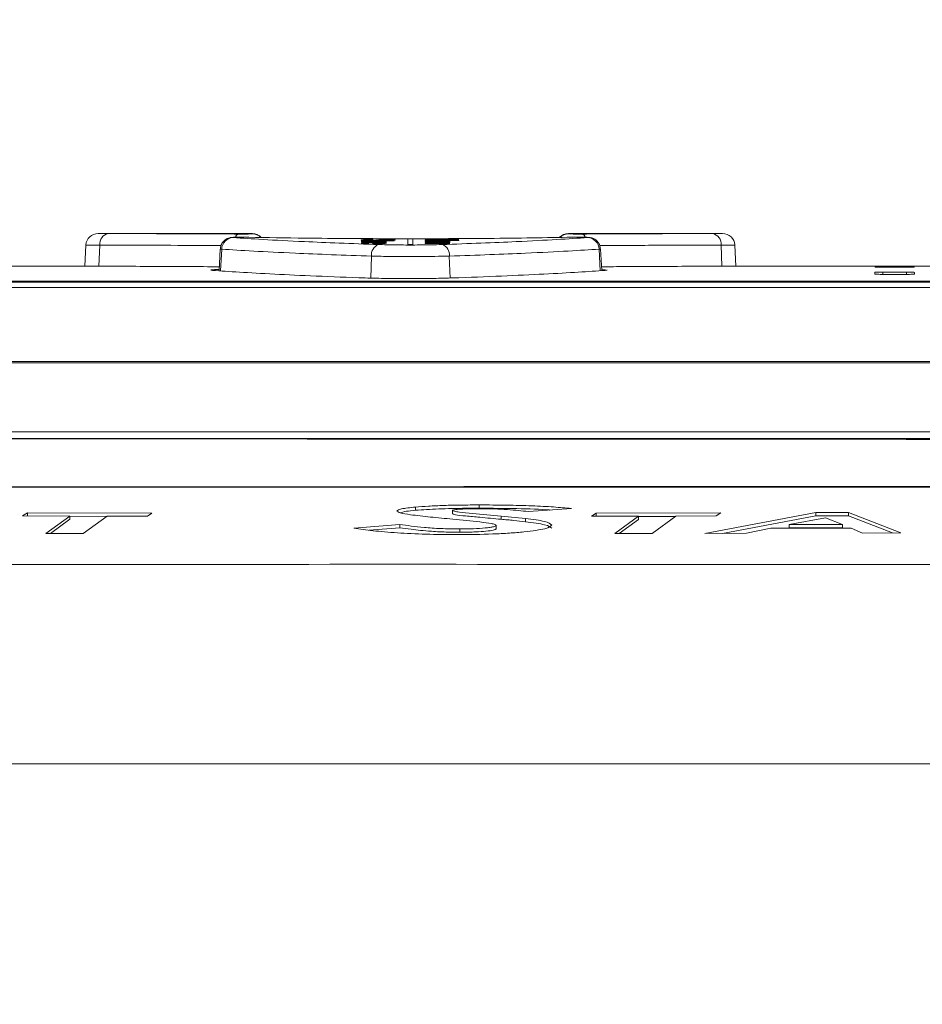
# Model space of a CAD drawing. Header units: millimetres. Extents: x 0 to 2100, y 0 to 1485.
# Tile 61 of 66: x 1555 to 1610, y 480 to 540. Entities that reach past the tile are written whole.
import ezdxf

# ---------------------------------------------------------------- set-up
doc = ezdxf.new("R2010")
doc.units = ezdxf.units.MM
doc.header["$LTSCALE"] = 5
doc.styles.add('SLDTEXTSTYLE1', font='TXT', dxfattribs={"width": 0.75})
doc.dimstyles.new('SLDDIMSTYLE0', dxfattribs={"dimtxt": 12.5, "dimasz": 15, "dimexe": 0, "dimexo": 0.0625, "dimgap": 3.125, "dimtad": 1, "dimdec": 0, "dimrnd": 1e-09, "dimzin": 12, "dimdsep": 46, "dimtxsty": 'SLDTEXTSTYLE1', "dimblk1": 'CLOSED', "dimblk2": 'CLOSED', "dimsah": 1, "dimcen": 0.09, "dimadec": 0, "dimazin": 3, "dimtfac": 1, "dimtofl": 0, "dimtmove": 0, "dimatfit": 3, "dimldrblk": 'CLOSED', "dimfxl": 1, "dimfrac": 2, "dimtolj": 1, "dimtzin": 12, "dimarcsym": 0})

# ---------------------------------------------------------------- blocks, each defined once
blk = doc.blocks.new('_CLOSED')
at = {"color": 0, "linetype": 'ByBlock', "lineweight": -2}
for p, q in [((-1, 0.166667), (0, 0)), ((-1, 0.166667), (-1, -0.166667)), ((0, 0), (-1, -0.166667)), ((0, 0), (-1, 0))]:
    blk.add_line(p, q, dxfattribs=at)
blk = doc.blocks.new('_D_1')
at = {"color": 7, "linetype": 'Continuous', "lineweight": 0}
for p, q in [((1039.244, 346.431), (1039.244, 589.586)), ((1743.54, 289.479), (1743.54, 589.586)), ((1743.54, 584.586), (1039.244, 584.586))]:
    blk.add_line(p, q, dxfattribs=at)
at = {"color": 7, "linetype": 'Continuous', "lineweight": 0, "xscale": 15, "yscale": 15, "rotation": 180}
blk.add_blockref('_CLOSED', (1039.244, 584.586), dxfattribs=at)
at = {"color": 7, "linetype": 'Continuous', "lineweight": 0, "xscale": 15, "yscale": 15}
blk.add_blockref('_CLOSED', (1743.54, 584.586), dxfattribs=at)
at = {"color": 7, "linetype": 'Continuous', "lineweight": 0, "insert": (1377.538, 600.7), "char_height": 12.5, "attachment_point": 1, "style": 'SLDTEXTSTYLE1'}
blk.add_mtext('704', dxfattribs=at)

msp = doc.modelspace()

# ---------------------------------------------------------------- linework, layer by layer
at = {"color": 7, "linetype": 'Continuous', "lineweight": 15}
for p, q in [((1569.081, 527.237), (1559.625, 527.237)), ((1559.903, 527.236), (1560.212, 527.235)), ((1575.786, 526.71), (1577.288, 526.71)), ((1575.786, 526.699), (1575.786, 526.71)), ((1576.584, 526.699), (1575.786, 526.699)), ((1577.051, 526.789), (1576.199, 526.789)), ((1576.208, 526.798), (1577.051, 526.798)), ((1576.497, 526.868), (1576.497, 526.858)), ((1577.051, 526.805), (1577.288, 526.805)), ((1577.051, 526.798), (1577.051, 526.805)), ((1577.051, 526.78), (1577.051, 526.789)), ((1577.288, 526.78), (1577.051, 526.78)), ((1577.288, 526.7), (1577.078, 526.7)), ((1577.261, 526.814), (1577.261, 526.825)), ((1577.288, 526.805), (1577.288, 526.798)), ((1577.288, 526.798), (1577.653, 526.798)), ((1577.288, 526.789), (1577.288, 526.78)), ((1577.803, 526.789), (1577.288, 526.789)), ((1577.288, 526.71), (1577.288, 526.7)), ((1578.643, 526.903), (1578.643, 526.57)), ((1578.943, 526.903), (1578.643, 526.903)), ((1578.943, 526.57), (1578.943, 526.903)), ((1579.71, 526.871), (1581.765, 526.871)), ((1579.71, 526.862), (1579.71, 526.871)), ((1581.449, 526.862), (1579.71, 526.862)), ((1579.71, 526.832), (1579.71, 526.843)), ((1579.71, 526.813), (1581.449, 526.813)), ((1579.71, 526.803), (1579.71, 526.813)), ((1581.765, 526.803), (1579.71, 526.803)), ((1579.71, 526.729), (1581.212, 526.729)), ((1579.71, 526.719), (1579.71, 526.729)), ((1580.515, 526.719), (1579.71, 526.719)), ((1580.395, 526.74), (1580.395, 526.782)), ((1580.632, 526.782), (1580.632, 526.751)), ((1581.212, 526.719), (1581.002, 526.719)), ((1581.212, 526.729), (1581.212, 526.719)), ((1581.765, 526.871), (1581.765, 526.857)), ((1581.765, 526.818), (1581.765, 526.803)), ((1588.505, 527.237), (1588.503, 527.21)), ((1597.96, 527.237), (1588.505, 527.237)), ((1597.374, 527.235), (1597.699, 527.236)), ((1558.85, 526.528), (1558.782, 525.232)), ((1567.105, 526.283), (1567.035, 524.943)), ((1576.471, 526.617), (1576.471, 526.664)), ((1576.708, 526.664), (1576.708, 526.628)), ((1578.643, 526.57), (1578.943, 526.57)), ((1579.71, 526.691), (1580.607, 526.691)), ((1579.71, 526.68), (1579.71, 526.691)), ((1580.629, 526.68), (1579.71, 526.68)), ((1579.71, 526.625), (1579.956, 526.625)), ((1579.71, 526.614), (1579.71, 526.625)), ((1581.212, 526.614), (1579.71, 526.614)), ((1580.286, 526.665), (1581.212, 526.665)), ((1581.212, 526.654), (1580.395, 526.654)), ((1580.423, 526.625), (1581.212, 526.625)), ((1581.212, 526.665), (1581.212, 526.654)), ((1581.212, 526.625), (1581.212, 526.614)), ((1590.55, 524.956), (1590.48, 526.283)), ((1598.804, 525.233), (1598.736, 526.528)), ((1558.294, 525.234), (1548.244, 525.234)), ((1590.789, 525.004), (1590.547, 525.016)), ((1617.569, 525.234), (1599.091, 525.234)), ((1607.352, 525.168), (1607.353, 525.201)), ((1609.266, 525.16), (1607.851, 525.16)), ((1607.853, 525.206), (1609.264, 525.206)), ((1609.764, 525.201), (1609.765, 525.168)), ((1665.853, 524.288), (1536.551, 524.288)), ((1536.668, 524.296), (1665.419, 524.296)), ((1607.33, 524.744), (1607.335, 524.844)), ((1609.289, 524.724), (1607.828, 524.724)), ((1607.835, 524.861), (1609.282, 524.861)), ((1609.782, 524.844), (1609.787, 524.744)), ((1535.625, 524.252), (1666.49, 524.252)), ((1666.49, 523.916), (1535.625, 523.916)), ((1530.381, 519.362), (1668.064, 519.362)), ((1668.064, 519.286), (1530.381, 519.286)), ((1529.741, 515.047), (1668.812, 515.047)), ((1579.11, 510.417), (1579.11, 510.217)), ((1583.025, 510.546), (1583.025, 510.346)), ((1555.25, 510.056), (1554.958, 509.874)), ((1554.958, 509.874), (1557.855, 509.863)), ((1562.903, 510.033), (1555.25, 510.056)), ((1555.25, 510.056), (1555.25, 509.856)), ((1557.855, 509.863), (1556.39, 508.797)), ((1557.855, 509.863), (1557.855, 509.663)), ((1557.855, 509.848), (1560.133, 509.841)), ((1558.687, 508.791), (1560.155, 509.856)), ((1560.155, 509.856), (1562.628, 509.85)), ((1562.628, 509.85), (1562.903, 510.033)), ((1581.377, 510.205), (1581.377, 510.005)), ((1585.868, 509.716), (1584.369, 509.866)), ((1584.369, 509.866), (1584.369, 509.665)), ((1586.044, 510.141), (1588.692, 510.327)), ((1590.213, 510.034), (1589.92, 509.85)), ((1589.92, 509.85), (1592.818, 509.856)), ((1597.866, 510.053), (1590.213, 510.034)), ((1590.213, 510.034), (1590.213, 509.833)), ((1592.818, 509.856), (1591.353, 508.786)), ((1592.818, 509.856), (1592.818, 509.655)), ((1592.818, 509.84), (1595.096, 509.846)), ((1593.65, 508.79), (1595.118, 509.862)), ((1595.118, 509.862), (1597.591, 509.869)), ((1603.714, 510.073), (1596.889, 508.796)), ((1597.591, 509.869), (1597.866, 510.053)), ((1597.977, 508.799), (1603.714, 509.872)), ((1602.078, 509.337), (1604.299, 509.748)), ((1605.714, 510.081), (1603.714, 510.073)), ((1603.714, 510.073), (1603.714, 509.872)), ((1603.714, 509.872), (1605.714, 509.88)), ((1604.299, 509.748), (1605.348, 509.347)), ((1608.937, 508.828), (1605.714, 510.081)), ((1605.714, 510.081), (1605.714, 509.88)), ((1605.714, 509.88), (1608.424, 508.827)), ((1556.665, 508.796), (1557.855, 509.663)), ((1578.141, 509.348), (1575.321, 509.12)), ((1576.259, 508.995), (1578.141, 509.147)), ((1578.141, 509.348), (1578.141, 509.147)), ((1584.063, 509.284), (1584.063, 509.083)), ((1585.868, 509.716), (1585.868, 509.515)), ((1591.629, 508.786), (1592.818, 509.655)), ((1605.348, 509.347), (1602.078, 509.337)), ((1602.078, 509.337), (1602.078, 509.135)), ((1602.078, 509.135), (1605.348, 509.146)), ((1605.348, 509.347), (1605.348, 509.146)), ((1556.39, 508.797), (1558.687, 508.791)), ((1581.827, 509.068), (1581.827, 508.867)), ((1591.353, 508.786), (1593.65, 508.79)), ((1596.889, 508.796), (1599.453, 508.802)), ((1599.453, 508.802), (1600.939, 509.111)), ((1600.939, 509.111), (1605.89, 509.126)), ((1605.89, 509.126), (1606.592, 508.821)), ((1606.592, 508.821), (1608.937, 508.828)), ((1294.711, 494.634), (1681.546, 494.634))]:
    msp.add_line(p, q, dxfattribs=at)
at = {"color": 8, "linetype": 'Continuous', "lineweight": 15}
for p, q in [((1569.082, 527.21), (1569.081, 527.237)), ((1559.698, 526.524), (1559.652, 525.229)), ((1567.195, 526.276), (1567.129, 524.936)), ((1590.391, 526.276), (1590.456, 524.95)), ((1597.887, 526.524), (1597.934, 525.229)), ((1576.399, 525.847), (1576.357, 524.496)), ((1581.186, 525.847), (1581.228, 524.5)), ((1607.353, 525.201), (1607.353, 525.167)), ((1607.853, 525.206), (1607.853, 525.16)), ((1609.264, 525.206), (1609.264, 525.16)), ((1609.764, 525.201), (1609.764, 525.167)), ((1607.33, 524.744), (1607.33, 524.744)), ((1607.335, 524.844), (1607.335, 524.742)), ((1607.835, 524.861), (1607.835, 524.724)), ((1609.282, 524.861), (1609.282, 524.724)), ((1609.782, 524.844), (1609.782, 524.742)), ((1609.787, 524.744), (1609.787, 524.744))]:
    msp.add_line(p, q, dxfattribs=at)
at = {"color": 7, "linetype": 'Continuous', "lineweight": 15}
for centre, radius, start, end in [((1559.599, 526.487), 0.75, 89.81913, 176.35163), ((1560.348, 526.596), 0.654, 102.04759, 186.28664), ((1567.927, 526.255), 0.732, 92.48712, 178.33685), ((1569.081, 526.487), 0.75, 42.93671, 89.53279), ((1588.505, 526.487), 0.75, 90.32044, 136.7343), ((1589.659, 526.255), 0.732, 1.66315, 87.51288), ((1597.237, 526.596), 0.654, 353.71336, 77.95241), ((1597.987, 526.487), 0.75, 3.4533, 90.18087), ((1577.07, 525.923), 0.675, 109.85551, 186.42073), ((1580.516, 525.923), 0.675, 353.57927, 70.14449)]:
    msp.add_arc(centre, radius, start, end, dxfattribs=at)
at = {"color": 8, "linetype": 'Continuous', "lineweight": 15}
for centre, radius, start, end in [((1568.3, 526.95), 0.264, 105.42909, 166.25977), ((1569.082, 526.46), 0.75, 45.99675, 90.00051), ((1588.503, 526.46), 0.75, 89.99944, 134.20631), ((1589.284, 526.947), 0.267, 12.99024, 74.42003)]:
    msp.add_arc(centre, radius, start, end, dxfattribs=at)
at = {"color": 7, "linetype": 'Continuous', "lineweight": 15}
for centre, major_axis, ratio, start_param, end_param in [((1782.296, -134.563), (5552.913, 0), 0.119181, 1.607955, 1.607995), ((1563.955, -134.563), (0, 661.8), 0.56875, 6.246385, 6.246783), ((1652.533, -134.563), (2111.361, 0), 0.313447, 1.60447, 1.605294), ((1506.364, -134.563), (2098.68, 0), 0.315341, 1.535012, 1.53584), ((1582.747, -134.563), (0, 661.8), 0.102073, 0.03833, 0.03872), ((1652.162, -134.563), (2077.316, 0), 0.318584, 1.604691, 1.605386), ((1508.434, -134.563), (2062.06, 0), 0.320941, 1.535227, 1.535915), ((1579.131, -134.563), (0, 661.8), 0.102073, 0.042891, 0.043281), ((1501.781, -134.563), (1836.494, 0), 0.36036, 1.529694, 1.529818)]:
    msp.add_ellipse(centre, major_axis=major_axis, ratio=ratio, start_param=start_param, end_param=end_param, dxfattribs=at)
at = {"color": 8, "linetype": 'Continuous', "lineweight": 15}
for points, knots in [([(1559.625, 527.237), (1559.623, 527.237), (1559.618, 527.237), (1559.743, 527.236), (1559.892, 527.236), (1559.903, 527.236)], [0, 0, 0, 0, 0.349298, 0.950299, 1, 1, 1, 1]), ([(1597.699, 527.236), (1597.723, 527.236), (1597.881, 527.236), (1597.986, 527.237), (1597.966, 527.237), (1597.96, 527.237)], [0, 0, 0, 0, 0.1101323, 0.7372683, 1, 1, 1, 1]), ([(1559.698, 526.524), (1559.53, 526.525), (1559.161, 526.525), (1558.871, 526.526), (1558.883, 526.526), (1558.887, 526.526)], [0, 0, 0, 0, 0.346058, 0.759358, 1, 1, 1, 1]), ([(1567.15, 526.497), (1565.955, 526.502), (1563.24, 526.514), (1560.969, 526.521), (1559.698, 526.524)], [0, 0, 0, 0, 0.440306, 1, 1, 1, 1]), ([(1567.195, 526.276), (1567.165, 526.277), (1567.11, 526.279), (1567.12, 526.281), (1567.125, 526.282)], [0, 0, 0, 0, 0.535999, 1, 1, 1, 1]), ([(1590.461, 526.282), (1590.465, 526.281), (1590.476, 526.279), (1590.421, 526.277), (1590.391, 526.276)], [0, 0, 0, 0, 0.464001, 1, 1, 1, 1]), ([(1597.887, 526.524), (1596.661, 526.521), (1594.394, 526.514), (1591.68, 526.502), (1590.433, 526.497)], [0, 0, 0, 0, 0.540719, 1, 1, 1, 1]), ([(1598.699, 526.526), (1598.708, 526.526), (1598.737, 526.526), (1598.478, 526.525), (1598.084, 526.525), (1597.887, 526.524)], [0, 0, 0, 0, 0.1727891, 0.5863953, 1, 1, 1, 1])]:
    msp.add_open_spline(points, degree=3, knots=knots, dxfattribs=at)
at = {"color": 7, "linetype": 'Continuous', "lineweight": 15}
for points, knots in [([(1560.212, 527.235), (1561.407, 527.231), (1563.839, 527.224), (1566.75, 527.211), (1568.23, 527.204)], [0, 0, 0, 0, 0.491396, 1, 1, 1, 1]), ([(1568.865, 527.006), (1568.856, 527.007), (1568.785, 527.008), (1568.605, 527.01), (1568.35, 527.01), (1568.106, 527.007), (1567.916, 527.001), (1567.828, 526.998), (1567.717, 526.983), (1567.6, 526.954), (1567.439, 526.879), (1567.268, 526.732), (1567.137, 526.519), (1567.12, 526.359), (1567.112, 526.284)], [0, 0, 0, 0, 0.015208, 0.11771, 0.22496, 0.331377, 0.440957, 0.542686, 0.577354, 0.627127, 0.695781, 0.80019, 0.906065, 1, 1, 1, 1]), ([(1568.854, 527.006), (1568.792, 527.007), (1568.669, 527.009), (1568.452, 527.01), (1568.242, 527.008), (1568.058, 527.005), (1567.923, 527.001), (1567.852, 526.996), (1567.849, 526.99), (1567.883, 526.988), (1567.895, 526.986)], [0, 0, 0, 0, 0.13191, 0.263794, 0.395665, 0.527573, 0.659564, 0.791644, 0.923784, 1, 1, 1, 1]), ([(1567.895, 526.986), (1568.467, 526.948), (1569.627, 526.869), (1571.949, 526.75), (1574.379, 526.644), (1576.016, 526.586), (1576.84, 526.557)], [0, 0, 0, 0, 0.287635, 0.583597, 0.790286, 1, 1, 1, 1]), ([(1568.23, 527.204), (1568.297, 527.204), (1568.431, 527.204), (1568.643, 527.204), (1568.833, 527.205), (1568.981, 527.206), (1569.068, 527.208), (1569.078, 527.209), (1569.082, 527.21)], [0, 0, 0, 0, 0.172317, 0.344628, 0.516974, 0.689388, 0.861874, 1, 1, 1, 1]), ([(1588.732, 527.006), (1587.927, 526.992), (1586.318, 526.964), (1583.617, 526.933), (1580.797, 526.915), (1577.914, 526.912), (1575.065, 526.925), (1571.936, 526.953), (1569.987, 526.987), (1568.854, 527.006)], [0, 0, 0, 0, 0.135325, 0.270649, 0.405946, 0.541243, 0.676543, 0.811843, 1, 1, 1, 1]), ([(1575.76, 526.839), (1575.767, 526.843), (1575.778, 526.85), (1575.898, 526.859), (1576.067, 526.864), (1576.275, 526.867), (1576.423, 526.868), (1576.497, 526.868)], [0, 0, 0, 0, 0.285705, 0.468117, 0.651273, 0.825428, 1, 1, 1, 1]), ([(1576.369, 526.813), (1576.302, 526.813), (1576.165, 526.813), (1575.99, 526.817), (1575.851, 526.823), (1575.772, 526.831), (1575.764, 526.836), (1575.76, 526.839)], [0, 0, 0, 0, 0.189339, 0.379571, 0.560554, 0.805064, 1, 1, 1, 1]), ([(1575.76, 526.786), (1575.762, 526.788), (1575.765, 526.791), (1575.811, 526.794), (1575.874, 526.797), (1576.01, 526.798), (1576.123, 526.798), (1576.208, 526.798)], [0, 0, 0, 0, 0.223349, 0.358616, 0.494479, 0.620512, 1, 1, 1, 1]), ([(1575.783, 526.779), (1575.779, 526.779), (1575.773, 526.781), (1575.763, 526.783), (1575.761, 526.785), (1575.76, 526.786)], [0, 0, 0, 0, 0.250193, 0.500458, 1, 1, 1, 1]), ([(1575.76, 526.748), (1575.77, 526.752), (1575.787, 526.759), (1575.926, 526.766), (1576.109, 526.771), (1576.324, 526.774), (1576.473, 526.774), (1576.537, 526.774)], [0, 0, 0, 0, 0.261013, 0.438337, 0.615485, 0.836943, 1, 1, 1, 1]), ([(1576.558, 526.721), (1576.441, 526.721), (1576.254, 526.722), (1576.017, 526.726), (1575.873, 526.732), (1575.778, 526.74), (1575.766, 526.745), (1575.76, 526.748)], [0, 0, 0, 0, 0.292468, 0.468316, 0.644815, 0.812733, 1, 1, 1, 1]), ([(1576.497, 526.858), (1576.423, 526.858), (1576.302, 526.857), (1576.157, 526.854), (1576.061, 526.85), (1576.005, 526.845), (1575.999, 526.841), (1575.997, 526.839)], [0, 0, 0, 0, 0.267829, 0.434848, 0.601649, 0.835849, 1, 1, 1, 1]), ([(1575.997, 526.839), (1576.004, 526.836), (1576.015, 526.832), (1576.104, 526.827), (1576.201, 526.824), (1576.29, 526.823), (1576.341, 526.823), (1576.355, 526.823)], [0, 0, 0, 0, 0.387382, 0.576269, 0.767002, 0.936126, 1, 1, 1, 1]), ([(1576.199, 526.789), (1576.175, 526.789), (1576.13, 526.789), (1576.074, 526.788), (1576.036, 526.788), (1576.013, 526.787), (1575.999, 526.785), (1575.998, 526.784), (1575.997, 526.784)], [0, 0, 0, 0, 0.255445, 0.469231, 0.585859, 0.701769, 0.825244, 1, 1, 1, 1]), ([(1575.997, 526.784), (1575.997, 526.783), (1575.997, 526.783), (1576, 526.781), (1576.002, 526.78), (1576.004, 526.78)], [0, 0, 0, 0, 0.249902, 0.624756, 1, 1, 1, 1]), ([(1576.538, 526.764), (1576.448, 526.764), (1576.31, 526.764), (1576.145, 526.76), (1576.05, 526.756), (1576.002, 526.752), (1575.998, 526.749), (1575.997, 526.748)], [0, 0, 0, 0, 0.346443, 0.527287, 0.708816, 0.884402, 1, 1, 1, 1]), ([(1575.997, 526.748), (1576.001, 526.746), (1576.009, 526.743), (1576.083, 526.738), (1576.187, 526.734), (1576.344, 526.732), (1576.468, 526.732), (1576.546, 526.732)], [0, 0, 0, 0, 0.179625, 0.360955, 0.522497, 0.703755, 1, 1, 1, 1]), ([(1576.355, 526.823), (1576.395, 526.823), (1576.469, 526.823), (1576.563, 526.826), (1576.607, 526.829), (1576.628, 526.83), (1576.633, 526.831)], [0, 0, 0, 0, 0.312366, 0.583909, 0.906915, 1, 1, 1, 1]), ([(1576.866, 526.825), (1576.83, 526.823), (1576.769, 526.819), (1576.618, 526.814), (1576.483, 526.813), (1576.398, 526.813), (1576.369, 526.813)], [0, 0, 0, 0, 0.3535743, 0.6093862, 0.8659896, 1, 1, 1, 1]), ([(1576.537, 526.774), (1576.593, 526.774), (1576.751, 526.774), (1576.977, 526.771), (1577.101, 526.767), (1577.149, 526.765)], [0, 0, 0, 0, 0.252219, 0.70781, 1, 1, 1, 1]), ([(1577.077, 526.748), (1577.073, 526.75), (1577.064, 526.754), (1576.988, 526.758), (1576.873, 526.762), (1576.719, 526.764), (1576.6, 526.764), (1576.538, 526.764)], [0, 0, 0, 0, 0.187641, 0.377305, 0.539788, 0.757344, 1, 1, 1, 1]), ([(1576.546, 526.732), (1576.638, 526.732), (1576.779, 526.732), (1576.943, 526.736), (1577.035, 526.74), (1577.074, 526.745), (1577.076, 526.747), (1577.077, 526.748)], [0, 0, 0, 0, 0.3605875, 0.5473452, 0.7344729, 0.9175131, 1, 1, 1, 1]), ([(1577.314, 526.748), (1577.304, 526.744), (1577.286, 526.737), (1577.142, 526.729), (1576.967, 526.724), (1576.764, 526.722), (1576.625, 526.721), (1576.558, 526.721)], [0, 0, 0, 0, 0.2634793, 0.4501689, 0.6367465, 0.8238943, 1, 1, 1, 1]), ([(1576.885, 526.698), (1576.86, 526.698), (1576.811, 526.698), (1576.711, 526.699), (1576.635, 526.699), (1576.584, 526.699)], [0, 0, 0, 0, 0.250408, 0.500999, 1, 1, 1, 1]), ([(1576.633, 526.831), (1576.653, 526.833), (1576.693, 526.837), (1576.751, 526.845), (1576.817, 526.851), (1576.86, 526.855)], [0, 0, 0, 0, 0.251075, 0.501344, 1, 1, 1, 1]), ([(1576.86, 526.855), (1576.905, 526.858), (1576.976, 526.862), (1577.146, 526.865), (1577.251, 526.865), (1577.305, 526.866)], [0, 0, 0, 0, 0.446785, 0.715503, 1, 1, 1, 1]), ([(1577.142, 526.853), (1577.108, 526.851), (1577.045, 526.847), (1576.996, 526.84), (1576.945, 526.833), (1576.893, 526.828), (1576.866, 526.825)], [0, 0, 0, 0, 0.2460056, 0.4563228, 0.727705, 1, 1, 1, 1]), ([(1577.077, 526.688), (1577.074, 526.689), (1577.068, 526.692), (1577.022, 526.694), (1576.961, 526.696), (1576.91, 526.697), (1576.885, 526.698)], [0, 0, 0, 0, 0.25184, 0.505455, 0.746377, 1, 1, 1, 1]), ([(1577.078, 526.7), (1577.107, 526.7), (1577.172, 526.698), (1577.256, 526.695), (1577.306, 526.692), (1577.311, 526.689), (1577.314, 526.688)], [0, 0, 0, 0, 0.251958, 0.558275, 0.780711, 1, 1, 1, 1]), ([(1577.324, 526.856), (1577.307, 526.856), (1577.264, 526.856), (1577.198, 526.855), (1577.16, 526.854), (1577.142, 526.853)], [0, 0, 0, 0, 0.253089, 0.641429, 1, 1, 1, 1]), ([(1577.149, 526.765), (1577.175, 526.764), (1577.246, 526.761), (1577.305, 526.755), (1577.312, 526.75), (1577.314, 526.748)], [0, 0, 0, 0, 0.251682, 0.696805, 1, 1, 1, 1]), ([(1577.261, 526.825), (1577.316, 526.825), (1577.408, 526.826), (1577.518, 526.828), (1577.592, 526.832), (1577.626, 526.836), (1577.629, 526.839), (1577.63, 526.841)], [0, 0, 0, 0, 0.250644, 0.419235, 0.588109, 0.818482, 1, 1, 1, 1]), ([(1577.867, 526.841), (1577.857, 526.837), (1577.842, 526.83), (1577.711, 526.822), (1577.556, 526.817), (1577.397, 526.815), (1577.298, 526.815), (1577.261, 526.814)], [0, 0, 0, 0, 0.355181, 0.540295, 0.72676, 0.897817, 1, 1, 1, 1]), ([(1577.305, 526.866), (1577.369, 526.865), (1577.497, 526.865), (1577.662, 526.861), (1577.792, 526.856), (1577.858, 526.849), (1577.864, 526.843), (1577.867, 526.841)], [0, 0, 0, 0, 0.189034, 0.379018, 0.55565, 0.820294, 1, 1, 1, 1]), ([(1577.63, 526.841), (1577.626, 526.844), (1577.621, 526.848), (1577.544, 526.852), (1577.466, 526.855), (1577.386, 526.856), (1577.337, 526.856), (1577.324, 526.856)], [0, 0, 0, 0, 0.415853, 0.5847725, 0.7535523, 0.9302284, 1, 1, 1, 1]), ([(1579.684, 526.766), (1579.693, 526.77), (1579.708, 526.776), (1579.844, 526.784), (1580.011, 526.789), (1580.221, 526.792), (1580.37, 526.792), (1580.448, 526.792)], [0, 0, 0, 0, 0.265594, 0.443266, 0.620941, 0.800216, 1, 1, 1, 1]), ([(1580.132, 526.741), (1580.049, 526.742), (1579.897, 526.744), (1579.755, 526.752), (1579.692, 526.759), (1579.687, 526.763), (1579.684, 526.766)], [0, 0, 0, 0, 0.3068029, 0.5693112, 0.7907125, 1, 1, 1, 1]), ([(1580.395, 526.782), (1580.324, 526.782), (1580.204, 526.781), (1580.058, 526.778), (1579.968, 526.774), (1579.926, 526.769), (1579.923, 526.767), (1579.921, 526.766)], [0, 0, 0, 0, 0.294857, 0.491123, 0.687595, 0.879538, 1, 1, 1, 1]), ([(1579.921, 526.766), (1579.925, 526.763), (1579.933, 526.759), (1580.002, 526.755), (1580.082, 526.752), (1580.138, 526.751), (1580.158, 526.751)], [0, 0, 0, 0, 0.365859, 0.611849, 0.858202, 1, 1, 1, 1]), ([(1580.323, 526.841), (1580.298, 526.841), (1580.248, 526.84), (1580.148, 526.839), (1580.072, 526.838), (1580.022, 526.838)], [0, 0, 0, 0, 0.250003, 0.500008, 1, 1, 1, 1]), ([(1580.022, 526.838), (1580.049, 526.837), (1580.104, 526.837), (1580.185, 526.836), (1580.267, 526.835), (1580.321, 526.834), (1580.348, 526.834)], [0, 0, 0, 0, 0.250008, 0.500037, 0.750015, 1, 1, 1, 1]), ([(1580.463, 526.74), (1580.457, 526.74), (1580.446, 526.74), (1580.423, 526.74), (1580.407, 526.74), (1580.395, 526.74)], [0, 0, 0, 0, 0.250002, 0.500004, 1, 1, 1, 1]), ([(1580.448, 526.792), (1580.57, 526.792), (1580.768, 526.791), (1581.011, 526.786), (1581.158, 526.78), (1581.23, 526.773), (1581.236, 526.768), (1581.238, 526.766)], [0, 0, 0, 0, 0.305017, 0.496624, 0.688572, 0.870431, 1, 1, 1, 1]), ([(1581.238, 526.766), (1581.232, 526.763), (1581.22, 526.757), (1581.106, 526.75), (1580.949, 526.745), (1580.727, 526.741), (1580.559, 526.741), (1580.463, 526.74)], [0, 0, 0, 0, 0.210831, 0.388806, 0.56641, 0.751048, 1, 1, 1, 1]), ([(1581.001, 526.703), (1580.997, 526.705), (1580.988, 526.709), (1580.92, 526.714), (1580.818, 526.717), (1580.681, 526.718), (1580.575, 526.719), (1580.515, 526.719)], [0, 0, 0, 0, 0.203911, 0.410003, 0.546849, 0.746963, 1, 1, 1, 1]), ([(1580.607, 526.691), (1580.657, 526.691), (1580.741, 526.691), (1580.849, 526.692), (1580.92, 526.694), (1580.968, 526.697), (1580.997, 526.7), (1581, 526.702), (1581.001, 526.703)], [0, 0, 0, 0, 0.265747, 0.438827, 0.576272, 0.713425, 0.867357, 1, 1, 1, 1]), ([(1581.001, 526.766), (1580.995, 526.769), (1580.983, 526.773), (1580.891, 526.778), (1580.782, 526.781), (1580.688, 526.782), (1580.64, 526.782), (1580.632, 526.782)], [0, 0, 0, 0, 0.323767, 0.545535, 0.768023, 0.961333, 1, 1, 1, 1]), ([(1580.632, 526.751), (1580.654, 526.751), (1580.699, 526.751), (1580.78, 526.752), (1580.84, 526.753), (1580.872, 526.754), (1580.875, 526.754)], [0, 0, 0, 0, 0.251466, 0.503464, 0.946079, 1, 1, 1, 1]), ([(1580.745, 526.557), (1581.558, 526.586), (1583.195, 526.643), (1585.599, 526.748), (1587.937, 526.868), (1589.1, 526.947), (1589.691, 526.986)], [0, 0, 0, 0, 0.206688, 0.416403, 0.704036, 1, 1, 1, 1]), ([(1580.875, 526.754), (1580.895, 526.755), (1580.946, 526.757), (1580.993, 526.761), (1580.999, 526.765), (1581.001, 526.766)], [0, 0, 0, 0, 0.2500514, 0.6398955, 1, 1, 1, 1]), ([(1581.238, 526.7), (1581.232, 526.698), (1581.222, 526.693), (1581.15, 526.687), (1581.05, 526.683), (1580.952, 526.682), (1580.889, 526.681), (1580.875, 526.681)], [0, 0, 0, 0, 0.310994, 0.528113, 0.70416, 0.936647, 1, 1, 1, 1]), ([(1581.002, 526.719), (1581.053, 526.717), (1581.155, 526.714), (1581.229, 526.707), (1581.235, 526.702), (1581.238, 526.7)], [0, 0, 0, 0, 0.362942, 0.730048, 1, 1, 1, 1]), ([(1588.503, 527.21), (1588.51, 527.209), (1588.524, 527.208), (1588.63, 527.206), (1588.788, 527.205), (1588.984, 527.204), (1589.183, 527.204), (1589.302, 527.204), (1589.356, 527.204)], [0, 0, 0, 0, 0.17253, 0.34502, 0.517442, 0.689795, 0.862108, 1, 1, 1, 1]), ([(1590.473, 526.284), (1590.464, 526.363), (1590.448, 526.516), (1590.334, 526.704), (1590.201, 526.836), (1590.067, 526.919), (1589.949, 526.964), (1589.858, 526.984), (1589.799, 526.992), (1589.738, 526.998), (1589.645, 527.003), (1589.47, 527.007), (1589.223, 527.01), (1588.968, 527.01), (1588.781, 527.008), (1588.704, 527.006), (1588.69, 527.006)], [0, 0, 0, 0, 0.09707, 0.188044, 0.263947, 0.328219, 0.381171, 0.420862, 0.448389, 0.478948, 0.552962, 0.665733, 0.766769, 0.872331, 0.976987, 1, 1, 1, 1]), ([(1589.691, 526.986), (1589.703, 526.988), (1589.736, 526.99), (1589.734, 526.996), (1589.662, 527.001), (1589.527, 527.005), (1589.344, 527.008), (1589.134, 527.01), (1588.917, 527.009), (1588.794, 527.007), (1588.732, 527.006)], [0, 0, 0, 0, 0.076216, 0.208356, 0.340436, 0.472427, 0.604335, 0.736206, 0.86809, 1, 1, 1, 1]), ([(1589.356, 527.204), (1590.787, 527.211), (1593.699, 527.224), (1596.135, 527.231), (1597.374, 527.235)], [0, 0, 0, 0, 0.49139, 1, 1, 1, 1]), ([(1576.399, 525.847), (1575.563, 525.876), (1573.879, 525.933), (1571.405, 526.038), (1569, 526.157), (1567.802, 526.236), (1567.195, 526.276)], [0, 0, 0, 0, 0.206724, 0.416475, 0.704069, 1, 1, 1, 1]), ([(1575.76, 526.645), (1575.769, 526.649), (1575.784, 526.657), (1575.92, 526.666), (1576.087, 526.671), (1576.297, 526.674), (1576.446, 526.674), (1576.524, 526.675)], [0, 0, 0, 0, 0.265568, 0.443254, 0.620944, 0.800205, 1, 1, 1, 1]), ([(1576.208, 526.617), (1576.125, 526.618), (1575.972, 526.621), (1575.831, 526.629), (1575.768, 526.637), (1575.763, 526.642), (1575.76, 526.645)], [0, 0, 0, 0, 0.306768, 0.56923, 0.790637, 1, 1, 1, 1]), ([(1576.471, 526.664), (1576.399, 526.663), (1576.28, 526.663), (1576.134, 526.659), (1576.044, 526.654), (1576.002, 526.649), (1575.998, 526.646), (1575.997, 526.645)], [0, 0, 0, 0, 0.294832, 0.491094, 0.687559, 0.879512, 1, 1, 1, 1]), ([(1575.997, 526.645), (1576.001, 526.642), (1576.009, 526.638), (1576.078, 526.633), (1576.158, 526.63), (1576.214, 526.629), (1576.234, 526.628)], [0, 0, 0, 0, 0.365962, 0.611978, 0.858355, 1, 1, 1, 1]), ([(1576.539, 526.617), (1576.533, 526.617), (1576.522, 526.617), (1576.499, 526.617), (1576.482, 526.617), (1576.471, 526.617)], [0, 0, 0, 0, 0.250002, 0.500004, 1, 1, 1, 1]), ([(1576.524, 526.675), (1576.646, 526.674), (1576.844, 526.674), (1577.087, 526.668), (1577.234, 526.661), (1577.306, 526.653), (1577.312, 526.648), (1577.314, 526.646)], [0, 0, 0, 0, 0.304994, 0.496591, 0.688529, 0.870395, 1, 1, 1, 1]), ([(1577.314, 526.646), (1577.308, 526.642), (1577.296, 526.636), (1577.182, 526.627), (1577.025, 526.621), (1576.803, 526.617), (1576.635, 526.617), (1576.539, 526.617)], [0, 0, 0, 0, 0.210893, 0.388899, 0.566535, 0.75117, 1, 1, 1, 1]), ([(1577.077, 526.646), (1577.07, 526.648), (1577.059, 526.653), (1576.967, 526.659), (1576.858, 526.662), (1576.764, 526.663), (1576.716, 526.664), (1576.708, 526.664)], [0, 0, 0, 0, 0.32373, 0.545499, 0.767987, 0.961297, 1, 1, 1, 1]), ([(1576.708, 526.628), (1576.73, 526.628), (1576.775, 526.628), (1576.856, 526.629), (1576.915, 526.631), (1576.948, 526.632), (1576.951, 526.632)], [0, 0, 0, 0, 0.251458, 0.503449, 0.946015, 1, 1, 1, 1]), ([(1576.84, 526.557), (1577.162, 526.549), (1577.805, 526.531), (1578.937, 526.526), (1579.958, 526.535), (1580.509, 526.551), (1580.745, 526.557)], [0, 0, 0, 0, 0.266888, 0.533727, 0.800435, 1, 1, 1, 1]), ([(1576.951, 526.632), (1576.971, 526.633), (1577.021, 526.635), (1577.069, 526.64), (1577.074, 526.644), (1577.077, 526.646)], [0, 0, 0, 0, 0.250013, 0.639912, 1, 1, 1, 1]), ([(1577.015, 526.681), (1577.024, 526.682), (1577.041, 526.683), (1577.069, 526.685), (1577.074, 526.687), (1577.077, 526.688)], [0, 0, 0, 0, 0.252173, 0.505066, 1, 1, 1, 1]), ([(1577.314, 526.688), (1577.313, 526.687), (1577.311, 526.685), (1577.291, 526.682), (1577.263, 526.679), (1577.244, 526.678)], [0, 0, 0, 0, 0.251191, 0.5030025, 1, 1, 1, 1]), ([(1579.684, 526.645), (1579.691, 526.648), (1579.703, 526.653), (1579.78, 526.659), (1579.887, 526.663), (1579.983, 526.664), (1580.042, 526.665), (1580.05, 526.665)], [0, 0, 0, 0, 0.31495, 0.544119, 0.723989, 0.964037, 1, 1, 1, 1]), ([(1579.956, 526.625), (1579.918, 526.626), (1579.83, 526.629), (1579.728, 526.634), (1579.687, 526.64), (1579.685, 526.644), (1579.684, 526.645)], [0, 0, 0, 0, 0.247598, 0.569815, 0.882386, 1, 1, 1, 1]), ([(1580.132, 526.654), (1580.099, 526.653), (1580.039, 526.652), (1579.973, 526.65), (1579.933, 526.646), (1579.923, 526.644), (1579.921, 526.642), (1579.921, 526.642)], [0, 0, 0, 0, 0.2695378, 0.4870537, 0.7042812, 0.9450445, 1, 1, 1, 1]), ([(1579.921, 526.642), (1579.927, 526.639), (1579.938, 526.635), (1580.012, 526.63), (1580.119, 526.627), (1580.257, 526.625), (1580.363, 526.625), (1580.423, 526.625)], [0, 0, 0, 0, 0.207519, 0.416418, 0.560915, 0.747515, 1, 1, 1, 1]), ([(1580.05, 526.665), (1580.069, 526.665), (1580.109, 526.665), (1580.188, 526.665), (1580.247, 526.665), (1580.286, 526.665)], [0, 0, 0, 0, 0.2503718, 0.5007577, 1, 1, 1, 1]), ([(1580.395, 526.654), (1580.373, 526.654), (1580.329, 526.654), (1580.241, 526.654), (1580.176, 526.654), (1580.132, 526.654)], [0, 0, 0, 0, 0.250411, 0.500861, 1, 1, 1, 1]), ([(1580.875, 526.681), (1580.855, 526.681), (1580.814, 526.681), (1580.732, 526.681), (1580.67, 526.68), (1580.629, 526.68)], [0, 0, 0, 0, 0.250658, 0.501038, 1, 1, 1, 1]), ([(1590.391, 526.276), (1589.802, 526.237), (1588.608, 526.159), (1586.219, 526.04), (1583.719, 525.934), (1582.035, 525.876), (1581.186, 525.847)], [0, 0, 0, 0, 0.287594, 0.583525, 0.79025, 1, 1, 1, 1]), ([(1581.186, 525.847), (1580.897, 525.841), (1580.221, 525.825), (1578.97, 525.816), (1577.583, 525.821), (1576.794, 525.839), (1576.399, 525.847)], [0, 0, 0, 0, 0.199535, 0.466267, 0.73314, 1, 1, 1, 1]), ([(1558.294, 525.234), (1558.289, 525.234), (1558.275, 525.234), (1558.618, 525.232), (1559.056, 525.231), (1559.256, 525.23)], [0, 0, 0, 0, 0.239446, 0.651954, 1, 1, 1, 1]), ([(1559.256, 525.23), (1559.885, 525.228), (1561.142, 525.223), (1563.686, 525.209), (1565.749, 525.199), (1567.048, 525.192)], [0, 0, 0, 0, 0.2700394, 0.5400812, 1, 1, 1, 1]), ([(1566.532, 524.989), (1566.525, 524.986), (1566.511, 524.98), (1566.587, 524.973), (1566.627, 524.97)], [0, 0, 0, 0, 0.463967, 1, 1, 1, 1]), ([(1567.039, 525.023), (1566.931, 525.02), (1566.677, 525.013), (1566.585, 525.003), (1566.532, 524.997)], [0, 0, 0, 0, 0.426437, 1, 1, 1, 1]), ([(1566.627, 524.97), (1567.145, 524.934), (1568.18, 524.861), (1570.369, 524.74), (1572.942, 524.617), (1574.976, 524.542), (1576.004, 524.504)], [0, 0, 0, 0, 0.251847, 0.503694, 0.749284, 1, 1, 1, 1]), ([(1581.382, 524.504), (1582.414, 524.542), (1584.478, 524.619), (1587.048, 524.741), (1589.225, 524.862), (1590.244, 524.934), (1590.759, 524.97)], [0, 0, 0, 0, 0.25185, 0.5037, 0.749289, 1, 1, 1, 1]), ([(1590.537, 525.193), (1591.034, 525.195), (1592.299, 525.202), (1594.941, 525.216), (1596.857, 525.225), (1598.13, 525.23)], [0, 0, 0, 0, 0.178176, 0.454269, 1, 1, 1, 1]), ([(1590.759, 524.97), (1590.832, 524.976), (1590.911, 524.982), (1590.876, 524.988), (1590.874, 524.989)], [0, 0, 0, 0, 0.935948, 1, 1, 1, 1]), ([(1598.13, 525.23), (1598.363, 525.231), (1598.829, 525.233), (1599.137, 525.234), (1599.102, 525.234), (1599.091, 525.234)], [0, 0, 0, 0, 0.412662, 0.825357, 1, 1, 1, 1]), ([(1607.851, 525.16), (1607.794, 525.16), (1607.682, 525.161), (1607.531, 525.162), (1607.419, 525.164), (1607.36, 525.166), (1607.354, 525.167), (1607.352, 525.168)], [0, 0, 0, 0, 0.215598, 0.431005, 0.648187, 0.858738, 1, 1, 1, 1]), ([(1607.353, 525.201), (1607.359, 525.201), (1607.371, 525.202), (1607.457, 525.204), (1607.585, 525.205), (1607.725, 525.205), (1607.817, 525.205), (1607.853, 525.206)], [0, 0, 0, 0, 0.2158179, 0.4314425, 0.6489153, 0.8598019, 1, 1, 1, 1]), ([(1609.264, 525.206), (1609.32, 525.205), (1609.433, 525.205), (1609.584, 525.205), (1609.696, 525.203), (1609.755, 525.202), (1609.761, 525.201), (1609.764, 525.201)], [0, 0, 0, 0, 0.216049, 0.431908, 0.649508, 0.860373, 1, 1, 1, 1]), ([(1609.765, 525.168), (1609.76, 525.167), (1609.748, 525.165), (1609.662, 525.163), (1609.534, 525.161), (1609.394, 525.16), (1609.303, 525.16), (1609.266, 525.16)], [0, 0, 0, 0, 0.216066, 0.431948, 0.649394, 0.859901, 1, 1, 1, 1]), ([(1576.004, 524.504), (1576.447, 524.492), (1577.333, 524.467), (1578.892, 524.459), (1580.297, 524.472), (1581.057, 524.495), (1581.382, 524.504)], [0, 0, 0, 0, 0.2668327, 0.5336767, 0.8004863, 1, 1, 1, 1]), ([(1607.828, 524.724), (1607.772, 524.724), (1607.659, 524.725), (1607.509, 524.728), (1607.397, 524.733), (1607.338, 524.739), (1607.332, 524.742), (1607.33, 524.744)], [0, 0, 0, 0, 0.214985, 0.429776, 0.646451, 0.856702, 1, 1, 1, 1]), ([(1607.335, 524.844), (1607.341, 524.846), (1607.353, 524.85), (1607.439, 524.855), (1607.567, 524.859), (1607.707, 524.861), (1607.799, 524.861), (1607.835, 524.861)], [0, 0, 0, 0, 0.215726, 0.431251, 0.648838, 0.860091, 1, 1, 1, 1]), ([(1609.282, 524.861), (1609.338, 524.861), (1609.451, 524.861), (1609.603, 524.858), (1609.715, 524.854), (1609.773, 524.849), (1609.78, 524.846), (1609.782, 524.844)], [0, 0, 0, 0, 0.216342, 0.432492, 0.650423, 0.861616, 1, 1, 1, 1]), ([(1609.787, 524.744), (1609.782, 524.741), (1609.77, 524.737), (1609.684, 524.731), (1609.556, 524.727), (1609.417, 524.724), (1609.325, 524.724), (1609.289, 524.724)], [0, 0, 0, 0, 0.216475, 0.43278, 0.650287, 0.860398, 1, 1, 1, 1]), ([(1667.825, 514.459), (1665.521, 514.468), (1656.07, 514.504), (1641.163, 514.538), (1623.93, 514.566), (1609.267, 514.581), (1595.844, 514.591), (1582.767, 514.597), (1570.047, 514.602), (1557.258, 514.605), (1544.403, 514.607), (1531.482, 514.609), (1518.52, 514.609), (1505.568, 514.61), (1491.433, 514.61), (1477.215, 514.61), (1463.086, 514.61), (1450.235, 514.609), (1437.769, 514.608), (1426.526, 514.607), (1416.44, 514.606), (1407.286, 514.604), (1397.638, 514.601), (1387.646, 514.597), (1376.996, 514.592), (1366.058, 514.584), (1352.666, 514.572), (1337.224, 514.552), (1323.332, 514.523), (1308.475, 514.481), (1299.449, 514.447), (1292.677, 514.421)], [0, 0, 0, 0, 0.018698, 0.076722, 0.120366, 0.156794, 0.193287, 0.226296, 0.259401, 0.292734, 0.326232, 0.360347, 0.395102, 0.430013, 0.464942, 0.509826, 0.545637, 0.579371, 0.613158, 0.644931, 0.668059, 0.692227, 0.716469, 0.743486, 0.770568, 0.800412, 0.830308, 0.877753, 0.92528, 0.943938, 1, 1, 1, 1]), ([(1292.756, 514.634), (1297.266, 514.634), (1306.286, 514.634), (1320.38, 514.634), (1336.536, 514.634), (1352.113, 514.634), (1366.578, 514.634), (1378.582, 514.634), (1390.899, 514.634), (1402.954, 514.634), (1414.476, 514.634), (1425.662, 514.634), (1437.014, 514.634), (1448.862, 514.634), (1460.955, 514.634), (1475.66, 514.634), (1490.108, 514.634), (1503.872, 514.634), (1516.701, 514.634), (1529.236, 514.634), (1542.769, 514.634), (1555.232, 514.634), (1568.586, 514.634), (1582.024, 514.634), (1594.802, 514.634), (1606.895, 514.634), (1618.582, 514.634), (1630.468, 514.634), (1642.903, 514.634), (1660.245, 514.634), (1673.499, 514.634), (1682.425, 514.634)], [0, 0, 0, 0, 0.035939, 0.071882, 0.111814, 0.163228, 0.193226, 0.223219, 0.254871, 0.286518, 0.314, 0.341483, 0.370814, 0.400152, 0.432205, 0.464263, 0.514624, 0.545272, 0.571762, 0.614427, 0.641999, 0.675058, 0.708721, 0.742432, 0.77612, 0.805162, 0.834207, 0.865331, 0.896457, 0.930272, 1, 1, 1, 1]), ([(1682.478, 511.634), (1672.816, 511.634), (1658.32, 511.634), (1638.866, 511.634), (1623.34, 511.634), (1608.63, 511.634), (1594.765, 511.634), (1583.356, 511.634), (1572.642, 511.634), (1562.995, 511.634), (1551.433, 511.634), (1537.992, 511.634), (1523.535, 511.634), (1510.271, 511.634), (1494.107, 511.634), (1477.998, 511.634), (1461.777, 511.634), (1449.505, 511.634), (1437.077, 511.634), (1425.864, 511.634), (1415.933, 511.634), (1407.343, 511.634), (1398.33, 511.634), (1388.943, 511.634), (1378.432, 511.634), (1367.249, 511.634), (1353.256, 511.634), (1337.294, 511.634), (1316.386, 511.634), (1301.616, 511.634), (1292.73, 511.634)], [0, 0, 0, 0, 0.074561, 0.111866, 0.149194, 0.193044, 0.223421, 0.253795, 0.278842, 0.303887, 0.326283, 0.366009, 0.405911, 0.437412, 0.468926, 0.531966, 0.563413, 0.594886, 0.626516, 0.658256, 0.67963, 0.70119, 0.722752, 0.747426, 0.772101, 0.802675, 0.833253, 0.880687, 0.928212, 1, 1, 1, 1]), ([(1312.208, 511.782), (1314.646, 511.773), (1322.96, 511.744), (1337.347, 511.718), (1352.908, 511.696), (1366.131, 511.684), (1376.613, 511.677), (1386.916, 511.671), (1396.722, 511.667), (1406.303, 511.664), (1415.529, 511.662), (1424.95, 511.661), (1434.829, 511.659), (1445.236, 511.659), (1456.582, 511.658), (1468.559, 511.658), (1481.587, 511.658), (1494.939, 511.658), (1508.672, 511.658), (1521.877, 511.659), (1534.673, 511.66), (1547.077, 511.661), (1559.682, 511.663), (1572.442, 511.666), (1584.257, 511.671), (1595.04, 511.677), (1608.041, 511.685), (1622.668, 511.699), (1638.877, 511.725), (1658.343, 511.769), (1672.855, 511.825), (1682.534, 511.863)], [0, 0, 0, 0, 0.02076, 0.070793, 0.120902, 0.14999, 0.179124, 0.20593, 0.2328, 0.257362, 0.282001, 0.30588, 0.332092, 0.360733, 0.389436, 0.423967, 0.458524, 0.496515, 0.534049, 0.571593, 0.604672, 0.637946, 0.671326, 0.705158, 0.739114, 0.764925, 0.790737, 0.842561, 0.881875, 0.921217, 1, 1, 1, 1]), ([(1579.11, 510.417), (1578.777, 510.382), (1578.111, 510.31), (1578.009, 510.218), (1577.958, 510.172)], [0, 0, 0, 0, 0.49976, 1, 1, 1, 1]), ([(1583.025, 510.546), (1582.653, 510.544), (1581.91, 510.541), (1580.835, 510.518), (1579.865, 510.477), (1579.362, 510.437), (1579.11, 510.417)], [0, 0, 0, 0, 0.251423, 0.500436, 0.750641, 1, 1, 1, 1]), ([(1579.11, 510.217), (1579.557, 510.249), (1580.421, 510.311), (1581.899, 510.341), (1582.751, 510.345), (1583.025, 510.346)], [0, 0, 0, 0, 0.420994, 0.813685, 1, 1, 1, 1]), ([(1588.692, 510.327), (1588.341, 510.36), (1587.642, 510.425), (1586.287, 510.496), (1584.715, 510.54), (1583.589, 510.544), (1583.025, 510.546)], [0, 0, 0, 0, 0.250966, 0.500044, 0.750078, 1, 1, 1, 1]), ([(1583.025, 510.346), (1583.801, 510.341), (1585.358, 510.331), (1586.821, 510.278), (1587.354, 510.235), (1587.363, 510.234)], [0, 0, 0, 0, 0.493895, 0.991374, 1, 1, 1, 1]), ([(1577.958, 510.172), (1578.004, 510.133), (1578.096, 510.054), (1578.561, 509.98), (1578.793, 509.943)], [0, 0, 0, 0, 0.500694, 1, 1, 1, 1]), ([(1578.163, 510.068), (1578.267, 510.098), (1578.461, 510.153), (1578.905, 510.197), (1579.11, 510.217)], [0, 0, 0, 0, 0.537945, 1, 1, 1, 1]), ([(1578.793, 509.943), (1579.191, 509.896), (1579.986, 509.802), (1580.926, 509.714), (1581.396, 509.67)], [0, 0, 0, 0, 0.499629, 1, 1, 1, 1]), ([(1581.377, 510.205), (1581.385, 510.213), (1581.402, 510.229), (1581.531, 510.258), (1581.862, 510.288), (1582.4, 510.311), (1582.798, 510.314), (1582.999, 510.316)], [0, 0, 0, 0, 0.1245675, 0.2489364, 0.4989841, 0.7470956, 1, 1, 1, 1]), ([(1584.369, 509.866), (1583.781, 509.92), (1582.899, 510.001), (1581.897, 510.093), (1581.473, 510.155), (1581.409, 510.188), (1581.377, 510.205)], [0, 0, 0, 0, 0.500814, 0.751003, 0.875773, 1, 1, 1, 1]), ([(1581.377, 510.005), (1581.423, 509.984), (1581.535, 509.933), (1582.224, 509.862), (1583.184, 509.773), (1583.928, 509.706), (1584.369, 509.665)], [0, 0, 0, 0, 0.154378, 0.371729, 0.627308, 1, 1, 1, 1]), ([(1582.999, 510.316), (1583.162, 510.315), (1583.489, 510.312), (1584.104, 510.295), (1585.042, 510.244), (1585.643, 510.182), (1586.044, 510.141)], [0, 0, 0, 0, 0.125181, 0.249981, 0.500016, 1, 1, 1, 1]), ([(1581.827, 509.068), (1581.428, 509.073), (1580.627, 509.084), (1579.279, 509.182), (1578.596, 509.282), (1578.141, 509.348)], [0, 0, 0, 0, 0.249264, 0.500207, 1, 1, 1, 1]), ([(1578.141, 509.147), (1578.365, 509.114), (1578.909, 509.032), (1579.879, 508.93), (1580.98, 508.874), (1581.595, 508.869), (1581.827, 508.867)], [0, 0, 0, 0, 0.25343, 0.615182, 0.854442, 1, 1, 1, 1]), ([(1581.396, 509.67), (1581.964, 509.615), (1582.812, 509.533), (1583.707, 509.423), (1584.004, 509.347), (1584.043, 509.305), (1584.063, 509.284)], [0, 0, 0, 0, 0.500753, 0.748671, 0.873604, 1, 1, 1, 1]), ([(1581.659, 508.719), (1582.409, 508.726), (1583.536, 508.737), (1584.895, 508.811), (1585.793, 508.887), (1586.534, 508.98), (1587.299, 509.12), (1587.409, 509.236), (1587.483, 509.312)], [0, 0, 0, 0, 0.249516, 0.375199, 0.50032, 0.625859, 0.75059, 1, 1, 1, 1]), ([(1584.063, 509.284), (1584.033, 509.256), (1583.987, 509.212), (1583.684, 509.162), (1583.302, 509.118), (1582.681, 509.077), (1582.112, 509.071), (1581.827, 509.068)], [0, 0, 0, 0, 0.247687, 0.373041, 0.498629, 0.748683, 1, 1, 1, 1]), ([(1584.369, 509.665), (1584.499, 509.654), (1584.761, 509.63), (1585.27, 509.581), (1585.629, 509.541), (1585.868, 509.515)], [0, 0, 0, 0, 0.250411, 0.500829, 1, 1, 1, 1]), ([(1587.483, 509.312), (1587.39, 509.389), (1587.205, 509.542), (1586.315, 509.658), (1585.868, 509.716)], [0, 0, 0, 0, 0.498972, 1, 1, 1, 1]), ([(1585.868, 509.515), (1586.09, 509.486), (1586.534, 509.428), (1587.263, 509.3), (1587.396, 509.186), (1587.483, 509.111)], [0, 0, 0, 0, 0.254221, 0.508944, 1, 1, 1, 1]), ([(1575.321, 509.12), (1575.696, 509.066), (1576.448, 508.957), (1577.945, 508.823), (1579.728, 508.733), (1581.015, 508.724), (1581.659, 508.719)], [0, 0, 0, 0, 0.248989, 0.498589, 0.748695, 1, 1, 1, 1]), ([(1581.827, 508.867), (1582.168, 508.871), (1582.762, 508.878), (1583.464, 508.931), (1583.924, 508.993), (1584.041, 509.049), (1584.06, 509.078), (1584.063, 509.083)], [0, 0, 0, 0, 0.299072, 0.521614, 0.744208, 0.952085, 1, 1, 1, 1]), ([(1302.817, 506.882), (1313.927, 506.859), (1336.404, 506.811), (1370.534, 506.673), (1405.176, 506.565), (1439.906, 506.595), (1474.385, 506.747), (1510.771, 506.867), (1549.524, 506.893), (1590.567, 506.898), (1631.574, 506.878), (1658.763, 506.836), (1672.25, 506.815)], [0, 0, 0, 0, 0.09022, 0.18253, 0.277185, 0.371533, 0.464531, 0.557207, 0.667016, 0.779215, 0.890478, 1, 1, 1, 1])]:
    msp.add_open_spline(points, degree=3, knots=knots, dxfattribs=at)

# ---------------------------------------------------------------- dimensions: what is measured, and where the dimension line sits
at = {"color": 7, "linetype": 'Continuous', "lineweight": 0}
dim = msp.add_linear_dim(base=(1039.244, 584.586), p1=(1743.54, 284.479), p2=(1039.244, 341.431), dimstyle='SLDDIMSTYLE0', dxfattribs=at)
dim.commit()
dim.dimension.update_dxf_attribs({"geometry": '_D_1', "text_midpoint": (1391.392, 584.586), "dimtype": 160})

doc.saveas('drawing.dxf')
